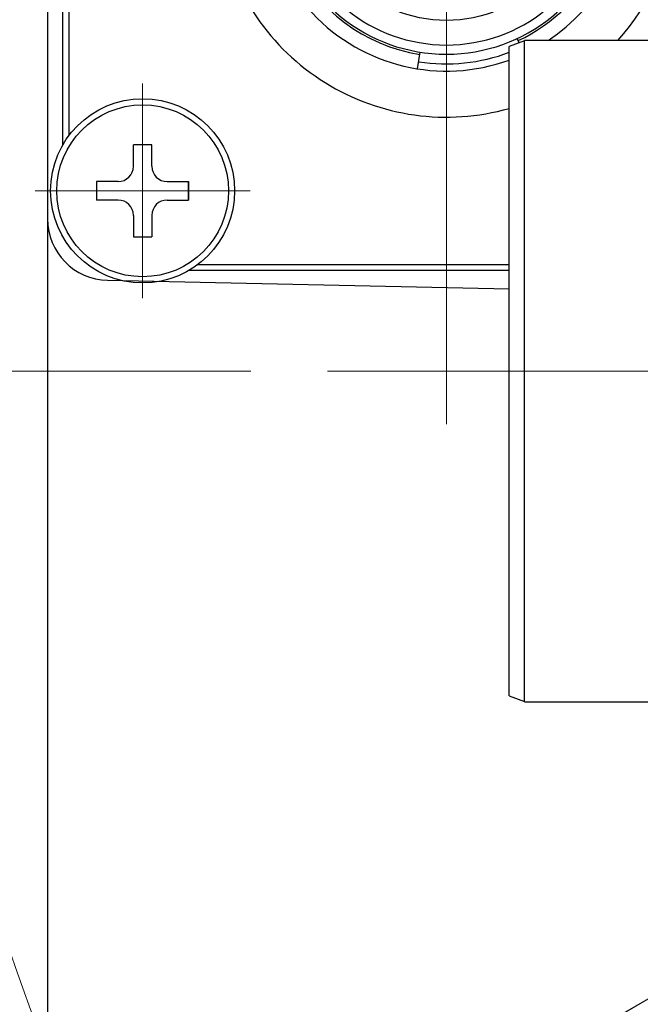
# Model space of a CAD drawing. Header units: millimetres. Extents: x 0 to 1071, y 0 to 742.
# Tile 15 of 133: x 435 to 456, y 204 to 237. Entities that reach past the tile are written whole.
import ezdxf

# ---------------------------------------------------------------- set-up
doc = ezdxf.new("R2010")
doc.units = ezdxf.units.MM
doc.header["$LTSCALE"] = 0.454724
doc.linetypes.add('CENTER', pattern=[50.8, 31.75, -6.35, 6.35, -6.35])
for name, color, linetype in [('NoLayerName_001', 7, 'Continuous'), ('NoLayerName_003', 7, 'Continuous'), ('NoLayerName_007', 7, 'Continuous')]:
    doc.layers.add(name, color=color, linetype=linetype)
doc.styles.get("Standard").update_dxf_attribs({"font": 'txt', "bigfont": 'extfont2'})
doc.dimstyles.get("Standard").update_dxf_attribs({"dimtxt": 2.5, "dimasz": 2.5, "dimexe": 1, "dimexo": 1, "dimtad": 1, "dimdec": 3, "dimzin": 0, "dimdsep": 46, "dimtxsty": 'Standard', "dimcen": 2.5, "dimadec": 3, "dimazin": 0, "dimtfac": 0.75, "dimtdec": 3, "dimtmove": 0, "dimatfit": 3, "dimfxl": 1, "dimarcsym": 0})

# ---------------------------------------------------------------- blocks, each defined once
blk = doc.blocks.new('_OPEN30')
at = {"color": 0, "linetype": 'ByBlock', "lineweight": -2}
for p, q in [((-1, 0.267949), (0, 0)), ((0, 0), (-1, -0.267949)), ((0, 0), (-1, 0))]:
    blk.add_line(p, q, dxfattribs=at)
blk = doc.blocks.new('*D124')
at = {"layer": 'Defpoints', "color": 0}
for p in [(445.503, 225.099), (445.603, 225.099), (474.056, 215.099), (474.142, 215.149), (420.495, 212.6)]:
    blk.add_point(p, dxfattribs=at)
at = {"layer": 'NoLayerName_001', "color": 0, "linetype": 'Continuous', "lineweight": 13}
for p, q in [((443.003, 225.099), (416.901, 225.099)), ((471.891, 213.849), (426.879, 187.861))]:
    blk.add_line(p, q, dxfattribs=at)
blk.add_arc((491.376, 225.099), 71.975, 182.98553, 207.01447, dxfattribs=at)
at = {"layer": 'NoLayerName_001', "color": 0, "lineweight": 13, "xscale": 3.75, "yscale": 3.75, "zscale": 3.75}
for p, rotation in [((419.401, 225.099), 91.49276286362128), ((429.044, 189.111), 298.5072371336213)]:
    blk.add_blockref('_OPEN30', p, dxfattribs=dict(at, rotation=rotation))
at = {"layer": 'NoLayerName_001', "color": 0, "lineweight": 13, "insert": (428.6, 208.278), "char_height": 8.75, "attachment_point": 5, "rotation": 285}
blk.add_mtext('\\W0.8000;30%%d', dxfattribs=at)
blk = doc.blocks.new('DIM_0003')
at = {"color": 3, "linetype": 'Continuous', "lineweight": 13}
blk.add_lwpolyline([(35.49, 37.611), (7.945, 21.708), (5.78, 20.458)], dxfattribs=at)
blk.add_arc((59.306, 51.361), 59.306, 300, 210, dxfattribs=at)

msp = doc.modelspace()

# ---------------------------------------------------------------- linework, layer by layer
at = {"layer": 'NoLayerName_001', "color": 7, "linetype": 'Continuous', "lineweight": 25}
for p, q in [((436.376358, 261.637401), (436.376358, 188.557542)), ((438.3347, 228.057976), (451.426358, 227.785233))]:
    msp.add_line(p, q, dxfattribs=at)
at = {"layer": 'NoLayerName_001', "color": 60, "linetype": 'Continuous', "lineweight": 25}
for p, q in [((436.876358, 232.470632), (436.876358, 249.277306)), ((437.076358, 248.973969), (437.076358, 232.773969)), ((451.926358, 235.858774), (451.426358, 235.676789)), ((451.745652, 235.793003), (451.679628, 235.934591)), ((456.426358, 235.873774), (451.926358, 235.873774)), ((448.437752, 234.947839), (448.52379, 235.491067)), ((441.276358, 228.573969), (451.426358, 228.573969)), ((451.426358, 228.373969), (440.973021, 228.373969))]:
    msp.add_line(p, q, dxfattribs=at)
at = {"layer": 'NoLayerName_001', "color": 4, "linetype": 'CENTER', "lineweight": 13}
for p, q in [((439.476358, 234.473969), (439.476358, 227.473969)), ((435.976358, 230.973969), (442.976358, 230.973969)), ((526.246124, 225.098774), (445.502502, 225.098774))]:
    msp.add_line(p, q, dxfattribs=at)
at = {"layer": 'NoLayerName_001', "color": 140, "linetype": 'Continuous', "lineweight": 25}
for p, q in [((439.776358, 232.473969), (439.176358, 232.473969)), ((439.176358, 231.773969), (439.176358, 232.473969)), ((439.776358, 231.773969), (439.776358, 232.473969)), ((437.976358, 231.273969), (437.976358, 230.673969)), ((438.676358, 231.273969), (437.976358, 231.273969)), ((440.276358, 231.273969), (440.976358, 231.273969)), ((440.976358, 231.273969), (440.976358, 230.673969)), ((440.976358, 230.673969), (440.976358, 231.273969)), ((438.676358, 230.673969), (437.976358, 230.673969)), ((440.276358, 230.673969), (440.976358, 230.673969)), ((439.176358, 230.173969), (439.176358, 229.473969)), ((439.776358, 230.173969), (439.776358, 229.473969)), ((439.176358, 229.473969), (439.776358, 229.473969))]:
    msp.add_line(p, q, dxfattribs=at)
at = {"layer": 'NoLayerName_001', "color": 60, "linetype": 'Continuous', "lineweight": 25}
msp.add_circle((449.376358, 240.873969), 4.349989, dxfattribs=at)
at = {"layer": 'NoLayerName_001', "color": 7, "linetype": 'Continuous', "lineweight": 25}
msp.add_circle((439.476358, 230.973969), 3, dxfattribs=at)
at = {"layer": 'NoLayerName_001', "color": 140, "linetype": 'Continuous', "lineweight": 25}
msp.add_circle((439.476358, 230.973969), 2.8, dxfattribs=at)
at = {"layer": 'NoLayerName_001', "color": 60, "linetype": 'Continuous', "lineweight": 25}
for centre, radius, start, end in [((449.376358, 240.873969), 7.5, 318.187695, 169.44174), ((449.376358, 240.873969), 6, 90, 289.9784463), ((449.376358, 240.873969), 6, 303.5539554, 54.3145848), ((449.376358, 240.873969), 5.45, 192.1695433, 347.8304567), ((449.376358, 240.873969), 5.149999, 192.1695433, 347.8304567), ((449.376358, 240.873969), 7.5, 190.55826, 285.8627142), ((449.376387, 240.873996), 5.525053, 205.1802292, 260.9997549), ((449.376231, 240.874095), 5.525194, 295.0006394, 334.8191521), ((449.376358, 240.873969), 5.764285, 260.9995207, 290.8325628)]:
    msp.add_arc(centre, radius, start, end, dxfattribs=at)
at = {"layer": 'NoLayerName_001', "color": 140, "linetype": 'Continuous', "lineweight": 25}
for centre, start, end in [((438.676358, 231.773969), 270, 0), ((440.276358, 231.773969), 180, 270), ((438.676358, 230.173969), 0, 90), ((440.276358, 230.173969), 90, 180)]:
    msp.add_arc(centre, 0.5, start, end, dxfattribs=at)
at = {"layer": 'NoLayerName_001', "color": 7, "linetype": 'Continuous', "lineweight": 25}
msp.add_arc((438.376358, 230.057542), 2, 180, 268.8065106, dxfattribs=at)
at = {"layer": 'NoLayerName_003', "color": 4, "linetype": 'CENTER', "lineweight": 13}
msp.add_line((449.376358, 223.373969), (449.376358, 258.373969), dxfattribs=at)
at = {"layer": 'NoLayerName_007', "color": 60, "linetype": 'Continuous', "lineweight": 25}
for p, q in [((451.926358, 214.323963), (451.926358, 235.873586)), ((451.426358, 214.520944), (451.426358, 235.676604)), ((451.426358, 214.520759), (451.926358, 214.338774)), ((451.926358, 214.323774), (456.426358, 214.323774))]:
    msp.add_line(p, q, dxfattribs=at)

# ---------------------------------------------------------------- block references
at = {"layer": 'NoLayerName_001', "color": 3, "linetype": 'Continuous', "lineweight": 13}
msp.add_blockref('DIM_0003', (432.070374, 173.738251), dxfattribs=at)

# ---------------------------------------------------------------- dimensions: what is measured, and where the dimension line sits
dim = msp.add_angular_dim_2l(base=(420.494732, 212.600431), line1=((474.05585, 215.098774), (474.142453, 215.148774)), line2=((445.502502, 225.098774), (445.602502, 225.098774)), text='\\W0.8000;<>', dimstyle='Standard', override={"dimtxt": 8.75, "dimasz": 3.75, "dimexe": 2.5, "dimexo": 2.5, "dimgap": 2.5, "dimblk": 'OPEN30', "dimclrd": 0, "dimclre": 0, "dimclrt": 0, "dimazin": 2, "dimtp": 0, "dimtm": 0, "dimlwd": 13, "dimlwe": 13}, dxfattribs=at)
dim.commit()
dim.dimension.update_dxf_attribs({"geometry": '*D124', "text_midpoint": (421.85376, 206.47025), "dimtype": 162})

doc.saveas('drawing.dxf')
